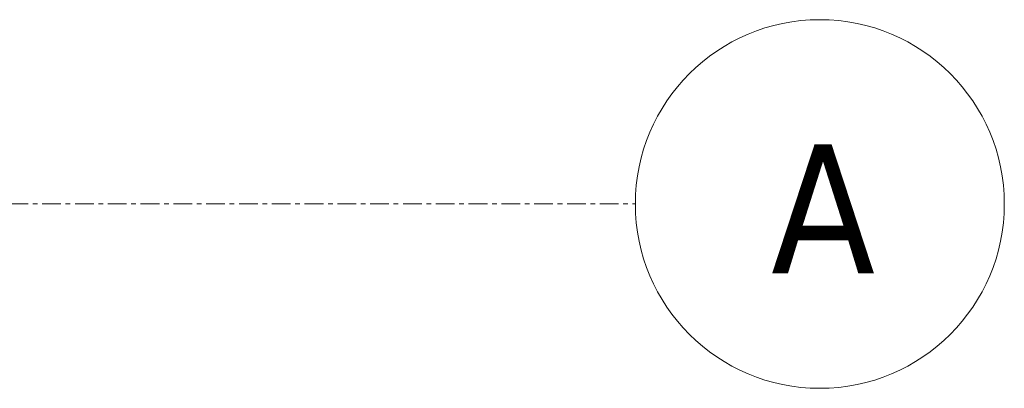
# Model space of a CAD drawing. Header units: millimetres. Extents: x 18815 to 33811, y -1140 to 12702.
# Tile 12 of 45: x 21028 to 21695, y 9875 to 10125. Entities that reach past the tile are written whole.
import ezdxf

# ---------------------------------------------------------------- set-up
doc = ezdxf.new("R2010")
doc.units = ezdxf.units.MM
doc.linetypes.add('Grid Line', pattern=[22.225, 12.7, -3.175, 3.175, -3.175])
doc.layers.add('00_Algemeen', color=7, linetype='Continuous', lineweight=18)
doc.styles.add('Tahoma', font='tahoma.ttf', dxfattribs={"height": 87.5})

# ---------------------------------------------------------------- blocks, each defined once
blk = doc.blocks.new('Grid - hoofd-287011-00 begane grond_Meterkast')
at = {"layer": '00_Algemeen', "color": 254, "true_color": 0xcccccc}
blk.add_circle((0, 0), 5, dxfattribs=at)
blk = doc.blocks.new('6732ISK_OD41_W_R24_rvt-1-00 begane grond_Meterkast')
at = {"layer": '00_Algemeen', "color": 254, "linetype": 'Grid Line', "true_color": 0xcccccc}
blk.add_line((19065.04, 10000), (21444.96, 10000), dxfattribs=at)
at = {"layer": '00_Algemeen', "color": 254, "true_color": 0xcccccc, "insert": (21536.85, 10040.47), "char_height": 87.5, "width": 86.1814, "attachment_point": 1, "style": 'Tahoma', "bg_fill": 3, "box_fill_scale": 1.25, "bg_fill_color": 256, "bg_fill_true_color": 13158600, "bg_fill_transparency": 0}
blk.add_mtext('A', dxfattribs=at)
at = {"layer": '00_Algemeen', "color": 254, "lineweight": 5, "true_color": 0xcccccc, "xscale": 24.99999999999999, "yscale": 24.99999999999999, "zscale": 24.99999999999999, "rotation": 269.9999999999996}
blk.add_blockref('Grid - hoofd-287011-00 begane grond_Meterkast', (21569.96, 10000), dxfattribs=at)
blk = doc.blocks.new('Grid - hoofd-V18-00 begane grond_Meterkast')
at = {"layer": '00_Algemeen', "color": 253, "true_color": 0xaaaaaa}
blk.add_circle((0, 0), 5, dxfattribs=at)

msp = doc.modelspace()

# ---------------------------------------------------------------- block references
at = {"lineweight": 5}
msp.add_blockref('6732ISK_OD41_W_R24_rvt-1-00 begane grond_Meterkast', (0, 0), dxfattribs=at)

# ---------------------------------------------------------------- next in the draw order: linework, layer by layer
at = {"layer": '00_Algemeen', "color": 253, "linetype": 'Grid Line', "true_color": 0xaaaaaa}
msp.add_line((19065.04, 10000), (21444.96, 10000), dxfattribs=at)

# ---------------------------------------------------------------- next in the draw order: block references
at = {"layer": '00_Algemeen', "color": 253, "true_color": 0xaaaaaa, "xscale": 24.99999999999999, "yscale": 24.99999999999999, "zscale": 24.99999999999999, "rotation": 269.9999999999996}
msp.add_blockref('Grid - hoofd-V18-00 begane grond_Meterkast', (21569.96, 10000), dxfattribs=at)

# ---------------------------------------------------------------- next in the draw order: texts
at = {"layer": '00_Algemeen', "color": 253, "true_color": 0xaaaaaa, "insert": (21536.85, 10040.47), "char_height": 87.5, "width": 86.1814, "attachment_point": 1, "style": 'Tahoma', "bg_fill": 3, "box_fill_scale": 1.25, "bg_fill_color": 256, "bg_fill_true_color": 13158600, "bg_fill_transparency": 0}
msp.add_mtext('A', dxfattribs=at)

doc.saveas('drawing.dxf')
